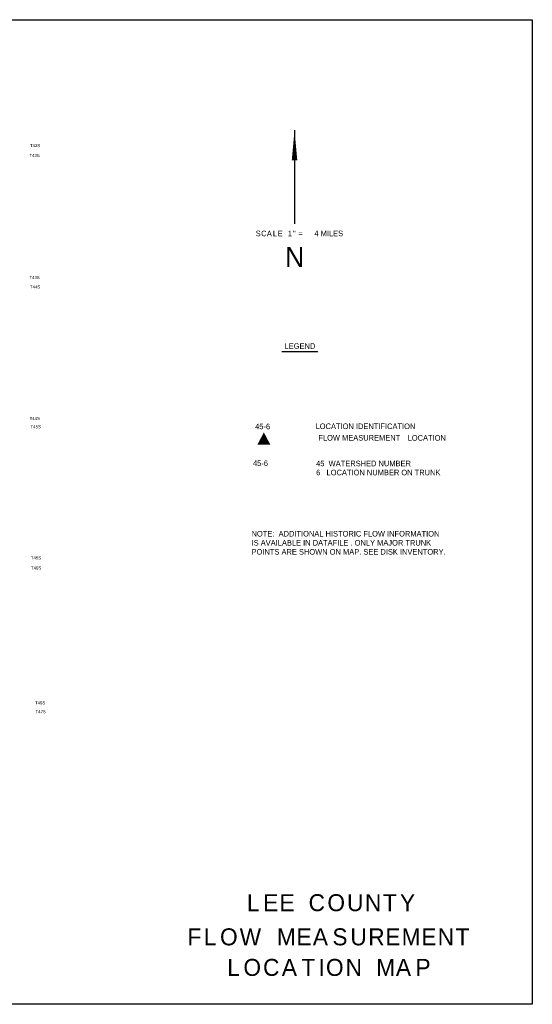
# Model space of a CAD drawing. Extents: x 97655 to 435575, y 693472 to 915232.
# Tile 12 of 12: x 320115 to 435575, y 693472 to 915232. Entities that reach past the tile are written whole.
import ezdxf
from ezdxf.enums import TextEntityAlignment as Align

# ---------------------------------------------------------------- set-up
doc = ezdxf.new("R2010")
doc.units = 0
doc.header["$LTSCALE"] = 2000
doc.layers.get('0').update_dxf_attribs({"linetype": 'CONTINUOUS'})
for name, color, linetype in [('52', 2, 'CONTINUOUS'), ('BORDER', 1, 'CONTINUOUS'), ('FLOWLOC', 13, 'CONTINUOUS'), ('TEXT', 7, 'CONTINUOUS')]:
    doc.layers.add(name, color=color, linetype=linetype)

# ---------------------------------------------------------------- blocks, each defined once
blk = doc.blocks.new('FLOW')
at = {"layer": 'FLOWLOC', "color": 0}
blk.add_lwpolyline([(-58, 878, 0, 1470, 0), (-58, -520, 1470, 1470, 0)], format="xyseb", dxfattribs=at)
blk.add_attdef('LOCATION_#', text='', height=1056, dxfattribs=at).set_placement((-56, 1090), align=Align.CENTER)

msp = doc.modelspace()

# ---------------------------------------------------------------- linework, layer by layer
at = {"color": 0}
msp.add_solid([(377178, 831880), (377178, 831880), (377178, 831880)], dxfattribs=at)
at = {"layer": 'BORDER', "color": 0}
msp.add_lwpolyline([(97655, 693472), (97655, 915232), (435575, 915232), (435575, 693472)], close=True, dxfattribs=at)
at = {"layer": 'TEXT', "color": 0}
for p, q in [((382018, 890359), (382018, 869266)), ((379142, 840506), (387286, 840506))]:
    msp.add_line(p, q, dxfattribs=at)
msp.add_lwpolyline([(382018, 890359, 0, 1250, 0), (382018, 883527, 1250, 1250, 0)], format="xyseb", dxfattribs=at)

# ---------------------------------------------------------------- block references
at = {"layer": 'FLOWLOC', "color": 0}
ref = msp.add_blockref('FLOW', (375226, 820535), dxfattribs=dict(at, xscale=2, yscale=2, zscale=2))
ref.add_attrib('LOCATION_#', '45-6', dxfattribs={"color": 0, "height": 1260}).set_placement((374834, 822987), align=Align.CENTER)

# ---------------------------------------------------------------- texts
at = {"layer": '52', "color": 0}
for s, p in [('T42S', (322438, 886524)), ('T43S', (322313, 884291)), ('T43S', (322310, 856809)), ('T44S', (322422, 854695)), ('T44S', (322363, 825057)), ('T45S', (322566, 823208)), ('T45S', (322633, 793671)), ('T46S', (322659, 791400)), ('T46S', (323568, 761021)), ('T47S', (323702, 759026))]:
    msp.add_text(s, height=700, dxfattribs=at).set_placement(p)
at = {"layer": 'FLOWLOC', "color": 0}
for s, height, p in [('LOCATION IDENTIFICATION', 1260, (386763, 823025)), ('45-6', 1260, (372662, 814703)), ('45  WATERSHED NUMBER', 1260, (386889, 814657)), ('6   LOCATION NUMBER ON TRUNK', 1260, (386889, 812617)), ('NOTE:  ADDITIONAL HISTORIC FLOW INFORMATION', 1260, (372341, 798829)), ('IS AVAILABLE IN DATAFILE . ONLY MAJOR TRUNK', 1260, (372341, 796789)), ('POINTS ARE SHOWN ON MAP. SEE DISK INVENTORY.', 1260, (372341, 794749)), ('F', 3825, (357905, 706756)), ('L', 3825, (361584, 706756)), ('O', 3825, (365237, 706756)), ('W', 3825, (369662, 706756)), ('M', 3825, (378036, 706756)), ('E', 3825, (382463, 706756)), ('A', 3825, (386144, 706756)), ('S', 3825, (390543, 706756)), ('U', 3825, (394583, 706756)), ('R', 3825, (398622, 706756)), ('E', 3825, (402468, 706756)), ('M', 3825, (406149, 706756)), ('E', 3825, (410576, 706756)), ('N', 3825, (414256, 706756)), ('T', 3825, (418296, 706756)), ('L', 3825, (366851, 699872)), ('O', 3825, (370504, 699872)), ('C', 3825, (374929, 699872)), ('A', 3825, (379161, 699872)), ('T', 3825, (383560, 699872)), ('I', 3825, (387407, 699872)), ('O', 3825, (389093, 699872)), ('N', 3825, (393518, 699872)), ('M', 3825, (400426, 699872)), ('A', 3825, (404853, 699872)), ('P', 3825, (409253, 699872))]:
    msp.add_text(s, height=height, dxfattribs=at).set_placement(p)
for s, p in [('FLOW MEASUREMENT', (396605, 820437)), ('LOCATION', (411799, 820409))]:
    msp.add_text(s, height=1260, dxfattribs=at).set_placement(p, align=Align.CENTER)
at = {"layer": 'TEXT', "color": 0}
for s, height, p in [('S', 1260, (373281, 866463)), ('C', 1260, (374497, 866463)), ('A', 1260, (375787, 866463)), ('L', 1260, (377139, 866463)), ('E', 1260, (378235, 866463)), ('1', 1260, (380512, 866463)), ('"', 1260, (381675, 866463)), ('=', 1260, (382862, 866463)), ('4 MILES', 1260, (386496, 866470)), ('L', 3825, (371299, 714448)), ('E', 3825, (374952, 714448)), ('E', 3825, (378633, 714448)), ('C', 3825, (385183, 714448)), ('O', 3825, (389415, 714448)), ('U', 3825, (393840, 714448)), ('N', 3825, (397879, 714448)), ('T', 3825, (401918, 714448)), ('Y', 3825, (405764, 714448))]:
    msp.add_text(s, height=height, dxfattribs=at).set_placement(p)
for s, height, p in [('N', 4500, (382041, 859550)), ('LEGEND', 1260, (383239, 841099))]:
    msp.add_text(s, height=height, dxfattribs=at).set_placement(p, align=Align.CENTER)

doc.saveas('drawing.dxf')
